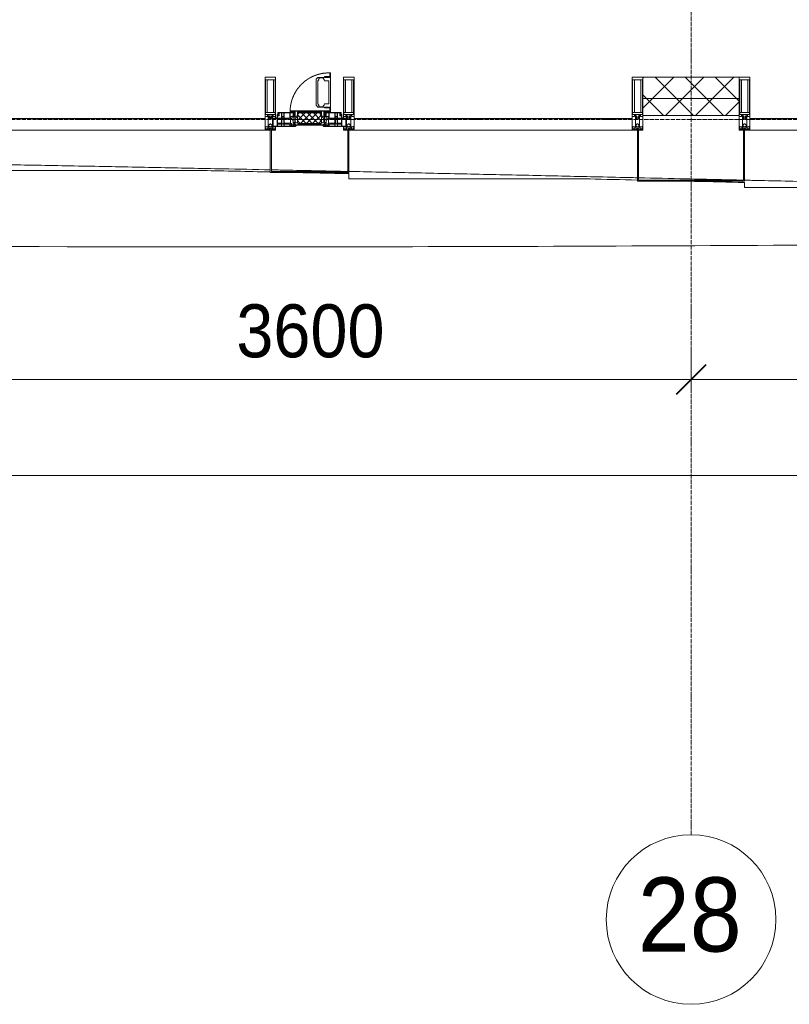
# Model space of a CAD drawing. Header units: millimetres. Extents: x 5617 to 106049, y 7718 to 209339.
# Tile 8 of 63: x 34151 to 37783, y 11226 to 15872. Entities that reach past the tile are written whole.
import ezdxf

# ---------------------------------------------------------------- set-up
doc = ezdxf.new("R2010")
doc.units = ezdxf.units.MM
for name, pattern in [('-D1-02х01', [3, 2, -1]), ('ADSK_Линия сетки', [25, 20, -2.5, 0, -2.5]), ('Линия сетки', [25, 20, -2.5, 0, -2.5])]:
    doc.linetypes.add(name, pattern=pattern)
for name, color, linetype, lineweight in [('Импосты витража', 7, 'Continuous', 18), ('Колонны', 7, 'Continuous', 18), ('Окна', 7, 'Continuous', 18), ('Оси', 7, 'Continuous', 9), ('Панели витража', 7, 'Continuous', 18), ('Размеры', 7, 'Continuous', 9), ('Размеры-100', 7, 'Continuous', 9), ('Стены разрез', 7, 'Continuous', 40), ('Стены штриховка', 7, 'Continuous', 40), ('Форма', 7, 'Continuous', 18), ('Формообразующий элемент-перекрытие', 7, 'Continuous', 18), ('Элементы узлов', 7, 'Continuous', 18)]:
    doc.layers.add(name, color=color, linetype=linetype, lineweight=lineweight)
doc.styles.add('Arial', font='arial.ttf', dxfattribs={"width": 0.9, "height": 250})
doc.styles.add('Arial_1', font='arial.ttf', dxfattribs={"width": 0.9, "height": 350})
doc.dimstyles.new('Основной_2_5_мм', dxfattribs={"dimscale": 304.8, "dimtxt": 255.06485, "dimasz": 0.463911, "dimexe": 0.492126, "dimexo": 0.492126, "dimgap": 0.098425, "dimtad": 1, "dimdec": 0, "dimdsep": 46, "dimtxsty": 'Arial', "dimblk1": 'OBLIQUE', "dimblk2": 'OBLIQUE', "dimsah": 1, "dimcen": 0.09, "dimdle": 0.492126, "dimazin": 2, "dimtfac": 1, "dimtdec": 4, "dimtix": 1, "dimtmove": 0, "dimatfit": 3, "dimfxl": 1, "dimtvp": 1, "dimtolj": 1, "dimtzin": 0, "dimlwd": 20, "dimlwe": 20, "dimarcsym": 2})
pattern_1 = [(45, (0, 0), (-70.71068, 70.71068), []), (135, (0, 0), (-70.71068, -70.71068), [])]

# ---------------------------------------------------------------- blocks, each defined once
blk = doc.blocks.new('System Panel - A_PAN_Glass-7508020-МКСС_К4_L18_61_500_')
at = {"layer": 'Панели витража', "color": 253, "lineweight": 5, "true_color": 0xaaaaaa}
for p, q in [((656.25, 55), (-656.25, 55)), ((-656.25, 55), (-656.25, 0)), ((656.25, 0), (656.25, 55)), ((-656.25, 0), (656.25, 0))]:
    blk.add_line(p, q, dxfattribs=at)
blk = doc.blocks.new('Rectangular Mullion - 50Wx250H-2623690-МКСС_К4_L18_61_500_')
at = {"layer": 'Элементы узлов', "color": 253, "lineweight": 5, "true_color": 0xaaaaaa}
for p, q in [((-25, 65.2), (-25, 250)), ((-25, 250), (0, 250)), ((-23, 237.3), (0, 237.3)), ((-23, 237.3), (-23, 73.6)), ((-14.9, 84), (-14.9, 237.3)), ((25, 250), (0, 250)), ((23, 237.3), (0, 237.3)), ((14.9, 84), (14.9, 237.3)), ((23, 237.3), (23, 73.6)), ((25, 65.2), (25, 250)), ((-14, 65.2), (-25, 65.2)), ((0, 84), (-23, 84)), ((-0.5, 73.6), (-23, 73.6)), ((-14, 71.3), (-14, 65.2)), ((-10, 71.3), (-14, 71.3)), ((-10, 53), (-10, 71.3)), ((-8.7, 53), (-10, 53)), ((-10, 53), (-10, 17)), ((-8.7, 53), (-7, 54.7)), ((-7, 65.2), (-5.9, 67.3)), ((-7, 65.2), (-7, 54.7)), ((-4.1, 67.3), (-5.9, 67.3)), ((-4.1, 67.3), (-2.9, 65.1)), ((-2.9, 65.1), (-2.9, 54.6)), ((-1.3, 53), (-2.9, 54.6)), ((0, 53), (-1.3, 53)), ((0, 84), (23, 84)), ((0, 53), (1.3, 53)), ((0.5, 73.6), (23, 73.6)), ((1.3, 53), (2.9, 54.6)), ((4.1, 67.3), (2.9, 65.1)), ((2.9, 65.1), (2.9, 54.6)), ((4.1, 67.3), (5.9, 67.3)), ((7, 65.2), (5.9, 67.3)), ((7, 65.2), (7, 54.7)), ((8.7, 53), (7, 54.7)), ((8.7, 53), (10, 53)), ((10, 71.3), (14, 71.3)), ((10, 53), (10, 71.3)), ((10, 53), (10, 17)), ((14, 71.3), (14, 65.2)), ((14, 65.2), (25, 65.2)), ((-23.8, 14.6), (-25, 14.2)), ((-25, 0), (-25, 14.2)), ((-22.3, 17), (-23.8, 17)), ((-23.8, 17), (-23.8, 14.6)), ((-22.5, 10.6), (-23.8, 14.6)), ((-22.5, 10.6), (-23.7, 9.9)), ((-23.7, 1.3), (-23.7, 9.9)), ((-23.7, 1.3), (-11.8, 1.3)), ((-23.2, 10.2), (-22.5, 8)), ((-22.5, 8), (-22.5, 4.5)), ((-21.3, 4.5), (-22.5, 4.5)), ((-22.3, 17), (-22.3, 16)), ((-22.3, 16), (-21.3, 16)), ((-19, 17.6), (-21.3, 16)), ((-21.3, 4.5), (-21.3, 6.5)), ((-21.3, 6.5), (-14.2, 6.5)), ((-18.4, 16.6), (-19, 17.6)), ((-7.4, 16.6), (-18.4, 16.6)), ((-14.2, 6.5), (-14.2, 4.5)), ((-13.2, 4.5), (-14.2, 4.5)), ((-13.2, 4.5), (-12.2, 7.2)), ((-12.7, 7.6), (-11.3, 11.4)), ((-12.7, 7.6), (-11.8, 6.9)), ((-12.2, 9), (-12.2, 14.8)), ((-12.2, 14.8), (0, 14.8)), ((-11.8, 1.3), (-11.8, 6.9)), ((-10.5, 11.2), (-11.3, 11.4)), ((-10.5, 1.5), (-10.5, 11.2)), ((-4.8, 1.5), (-10.5, 1.5)), ((-10, 17), (-7.5, 17)), ((-8.5, 23), (-1.5, 30)), ((-8.5, 18.5), (-8.5, 23)), ((-7.5, 18.5), (-8.5, 18.5)), ((-7.5, 17), (-7.5, 18.5)), ((-7.4, 18), (-7.4, 16.6)), ((-2.6, 18), (-7.4, 18)), ((0, 8), (-4.8, 8)), ((-4.8, 1.5), (-4.8, 8)), ((-2.6, 18), (-2.6, 16.8)), ((-2.6, 16.8), (0, 16.8)), ((-1.5, 30), (0, 30)), ((1.5, 30), (0, 30)), ((2.6, 16.8), (0, 16.8)), ((0, 14.8), (0, 16.8)), ((0, 14.8), (0, 16.8)), ((12.2, 14.8), (0, 14.8)), ((0, 0), (0, 8)), ((0, 8), (4.8, 8)), ((0, 0), (0, 8)), ((8.5, 23), (1.5, 30)), ((2.6, 18), (2.6, 16.8)), ((2.6, 18), (7.4, 18)), ((4.8, 1.5), (4.8, 8)), ((4.8, 1.5), (10.5, 1.5)), ((7.4, 18), (7.4, 16.6)), ((7.4, 16.6), (18.4, 16.6)), ((7.5, 18.5), (8.5, 18.5)), ((7.5, 17), (7.5, 18.5)), ((10, 17), (7.5, 17)), ((8.5, 18.5), (8.5, 23)), ((10.5, 11.2), (11.3, 11.4)), ((10.5, 1.5), (10.5, 11.2)), ((12.7, 7.6), (11.3, 11.4)), ((12.7, 7.6), (11.8, 6.9)), ((11.8, 1.3), (11.8, 6.9)), ((23.7, 1.3), (11.8, 1.3)), ((12.2, 9), (12.2, 14.8)), ((13.2, 4.5), (12.2, 7.2)), ((13.2, 4.5), (14.2, 4.5)), ((21.3, 6.5), (14.2, 6.5)), ((14.2, 6.5), (14.2, 4.5)), ((18.4, 16.6), (19, 17.6)), ((19, 17.6), (21.3, 16)), ((22.3, 16), (21.3, 16)), ((21.3, 4.5), (21.3, 6.5)), ((21.3, 4.5), (22.5, 4.5)), ((22.3, 17), (22.3, 16)), ((22.3, 17), (23.8, 17)), ((22.5, 10.6), (23.8, 14.6)), ((22.5, 10.6), (23.7, 9.9)), ((23.2, 10.2), (22.5, 8)), ((22.5, 8), (22.5, 4.5)), ((23.7, 1.3), (23.7, 9.9)), ((23.8, 17), (23.8, 14.6)), ((23.8, 14.6), (25, 14.2)), ((25, 0), (25, 14.2)), ((-25, 0), (0, 0)), ((25, 0), (0, 0))]:
    blk.add_line(p, q, dxfattribs=at)
for centre, start, end in [((-0.5, 73.1), 360, 90), ((0.5, 73.1), 90, 180)]:
    blk.add_arc(centre, 0.5, start, end, dxfattribs=at)
blk = doc.blocks.new('Rectangular Mullion - R_StandardFrame_50Wx250H-V45-МКСС_К4_L18_61_500_')
at = {"layer": 'Импосты витража', "color": 253, "lineweight": 5, "true_color": 0xaaaaaa}
for p, q in [((-25, -250), (-25, 0)), ((-25, 0), (0, 0)), ((5, 0), (25, 0)), ((25, 0), (25, -250)), ((25, -250), (-25, -250))]:
    blk.add_line(p, q, dxfattribs=at)
blk = doc.blocks.new('Rectangular Mullion - R_StandardFrame_50Wx250H-7505731-МКСС_К4_L18_61_500_')
at = {"layer": 'Импосты витража', "color": 253, "lineweight": 5, "true_color": 0xaaaaaa}
for p, q in [((-25, -250), (-25, 0)), ((-25, 0), (-5, 0)), ((0, 0), (25, 0)), ((25, 0), (25, -250)), ((25, -250), (-25, -250))]:
    blk.add_line(p, q, dxfattribs=at)
blk = doc.blocks.new('A_PAN_Створка - 383мм-V54-МКСС_К4_L18_61_500_')
at = {"layer": 'Панели витража', "lineweight": 5}
h = blk.add_hatch(dxfattribs=at)
h.set_pattern_fill('FP_8', color=256, style=0, pattern_type=2)
h.set_pattern_definition([(45, (-109750, -15350), (-14.1421356, 14.1421356), []), (135, (-109750, -15350), (-14.1421356, -14.1421356), [])])
h.paths.add_polyline_path([(-54.5, 31.8), (54.5, 31.8), (54.9, 34.1), (57.2, 36.4), (57.2, 60.8), (54.6, 63.4), (53.6, 82.7), (-54.6, 81.8), (-54.6, 63.4), (-57.2, 60.8), (-57.2, 36.4), (-54.9, 34.1)])
at = {"layer": 'Окна', "lineweight": 5}
for p, q in [((39.7, 249), (31.1, 240.4)), ((31.1, 117.6), (31.1, 240.4)), ((41.4, 234.2), (39.1, 233.8)), ((39.1, 179), (39.1, 233.8)), ((70.1, 249), (39.7, 249)), ((41.4, 234.2), (43.5, 236.3)), ((45, 244.7), (42.3, 239.8)), ((42.3, 239.8), (43.5, 236.3)), ((45.9, 246.8), (45, 244.7)), ((63.3, 246.8), (45.9, 246.8)), ((64.1, 245), (63.3, 246.8)), ((64.1, 245), (66.7, 241)), ((66.7, 241), (68.6, 239.7)), ((68.6, 239.7), (68.6, 236.4)), ((68.6, 236.4), (71.1, 233.9)), ((70.1, 252.9), (70.1, 249)), ((95.1, 252.9), (70.1, 252.9)), ((71.1, 233.9), (89.5, 233.9)), ((74.1, 248.4), (74.1, 252.9)), ((89.1, 248.4), (74.1, 248.4)), ((89.1, 252.9), (89.1, 248.4)), ((89.5, 233.9), (90.6, 232.8)), ((90.6, 125.2), (90.6, 232.8)), ((93.1, 248.4), (93.1, 252.9)), ((97.9, 248.4), (93.1, 248.4)), ((95.1, 270.5), (95.1, 252.9)), ((99.6, 270.5), (95.1, 270.5)), ((97.9, 262.4), (95.1, 262.4)), ((97.9, 262.4), (97.9, 248.4)), ((99.6, 270.5), (99.6, 87.5)), ((39.1, 179), (39.1, 124.2)), ((39.7, 109), (31.1, 117.6)), ((41.4, 123.8), (39.1, 124.2)), ((70.1, 109), (39.7, 109)), ((41.4, 123.8), (43.5, 121.7)), ((42.3, 118.2), (43.5, 121.7)), ((45, 113.3), (42.3, 118.2)), ((45.9, 111.2), (45, 113.3)), ((63.3, 111.2), (45.9, 111.2)), ((64.1, 113), (63.3, 111.2)), ((64.1, 113), (66.7, 117)), ((66.7, 117), (68.6, 118.3)), ((68.6, 121.6), (71.1, 124.1)), ((68.6, 118.3), (68.6, 121.6)), ((70.1, 105.1), (70.1, 109)), ((95.1, 105.1), (70.1, 105.1)), ((71.1, 124.1), (89.5, 124.1)), ((74.1, 109.6), (74.1, 105.1)), ((89.1, 109.6), (74.1, 109.6)), ((89.1, 105.1), (89.1, 109.6)), ((89.5, 124.1), (90.6, 125.2)), ((93.1, 109.6), (93.1, 105.1)), ((97.9, 109.6), (93.1, 109.6)), ((95.1, 87.5), (95.1, 105.1)), ((97.9, 95.6), (95.1, 95.6)), ((97.9, 95.6), (97.9, 109.6)), ((-171, 57), (-156, 57)), ((-171, 17), (-171, 57)), ((-153, 73.5), (-150, 73.5)), ((-153, 60), (-153, 73.5)), ((-150, 84), (-78, 84)), ((-150, 73.5), (-150, 84)), ((-91.5, 92), (91.5, 92)), ((-91.5, 87.5), (-91.5, 92)), ((-73.9, 87.5), (-91.5, 87.5)), ((-78, 84), (-78, 23.5)), ((-73.9, 62.5), (-73.9, 87.5)), ((-70, 62.5), (-73.9, 62.5)), ((-70, 32.1), (-70, 62.5)), ((70, 62.5), (70, 32.1)), ((73.9, 62.5), (70, 62.5)), ((73.9, 87.5), (73.9, 62.5)), ((91.5, 87.5), (73.9, 87.5)), ((78, 84), (150, 84)), ((78, 23.5), (78, 84)), ((91.5, 92), (91.5, 87.5)), ((99.6, 87.5), (95.1, 87.5)), ((150, 84), (150, 73.5)), ((150, 73.5), (153, 73.5)), ((153, 73.5), (153, 60)), ((156, 57), (171, 57)), ((171, 57), (171, 17)), ((-67.9, 17), (-171, 17)), ((-78, 23.5), (-67.9, 23.5)), ((-61.4, 23.5), (-70, 32.1)), ((-67.9, 23.5), (-64.6, 26.8)), ((-67.9, 17), (-67.9, 23.5)), ((-61.4, 23.5), (-67.9, 17)), ((-64.6, 26.8), (-61.4, 23.5)), ((61.4, 23.5), (-61.4, 23.5)), ((70, 32.1), (61.4, 23.5)), ((61.4, 23.5), (64.6, 26.8)), ((67.9, 17), (61.4, 23.5)), ((64.6, 26.8), (67.9, 23.5)), ((67.9, 23.5), (67.9, 17)), ((67.9, 23.5), (78, 23.5)), ((171, 17), (67.9, 17))]:
    blk.add_line(p, q, dxfattribs=at)
at = {"layer": 'Окна', "color": 253, "lineweight": 5, "true_color": 0xaaaaaa}
for p, q in [((-171, 55.5), (-152, 55.5)), ((-152, 20), (-152, 73.5)), ((-150.5, 69.5), (-150.5, 73.5)), ((-145, 69.5), (-150.5, 69.5)), ((-150.5, 33.6), (-150.5, 68)), ((-150.5, 68), (-143.5, 68)), ((-150.5, 56.6), (-132.4, 56.6)), ((-136.4, 52.4), (-150.5, 52.4)), ((-148.5, 82.5), (-132.4, 82.5)), ((-148.5, 81), (-148.5, 82.5)), ((-143.5, 81), (-148.5, 81)), ((-145, 69.5), (-145, 79.5)), ((-143.5, 68), (-143.5, 81)), ((-137.2, 54.8), (-135.8, 50.8)), ((-132.5, 54.8), (-137.2, 54.8)), ((-132.1, 49), (-135.8, 50.8)), ((-132.5, 53.8), (-133.4, 52)), ((-133.4, 52), (-130.1, 50.4)), ((-132.5, 53.8), (-132.5, 54.8)), ((-132.4, 56.6), (-132.4, 82.5)), ((-132.1, 49), (-132.1, 36.8)), ((-131, 82.5), (-120.8, 82.5)), ((-131, 82.5), (-131, 64.6)), ((-131, 64.6), (-120.8, 64.6)), ((-131, 56.5), (-131, 62.6)), ((-120.8, 62.6), (-131, 62.6)), ((-131, 56.5), (-120.8, 56.5)), ((-131, 55.1), (-131, 52.7)), ((-120.8, 55.1), (-131, 55.1)), ((-129.4, 51.1), (-131, 52.7)), ((-130.1, 50.4), (-129.4, 51.1)), ((-130.1, 35.3), (-130.1, 50.4)), ((-122.4, 51.1), (-120.8, 52.7)), ((-121.7, 50.4), (-122.4, 51.1)), ((-118.4, 52), (-121.7, 50.4)), ((-121.7, 35.3), (-121.7, 50.4)), ((-120.8, 82.5), (-120.8, 64.6)), ((-120.8, 56.5), (-120.8, 62.6)), ((-120.8, 55.1), (-120.8, 52.7)), ((-119.7, 49), (-115.9, 50.8)), ((-119.7, 49), (-119.7, 36.8)), ((-119.3, 82.5), (-92.5, 82.5)), ((-119.3, 56.6), (-119.3, 82.5)), ((-92.5, 56.6), (-119.3, 56.6)), ((-119.3, 54.8), (-114.6, 54.8)), ((-119.3, 53.8), (-119.3, 54.8)), ((-119.3, 53.8), (-118.4, 52)), ((-114.6, 54.8), (-115.9, 50.8)), ((-94.1, 52.5), (-115.3, 52.5)), ((-89.9, 50.9), (-94.1, 52.5)), ((-92.5, 56.6), (-92.5, 82.5)), ((-90.8, 82.5), (-79.5, 82.5)), ((-90.8, 64.6), (-90.8, 82.5)), ((-80.1, 64.6), (-90.8, 64.6)), ((-90.8, 62.7), (-90.8, 56.6)), ((-80.4, 62.7), (-90.8, 62.7)), ((-90.8, 56.6), (-85.9, 56.6)), ((-89.9, 52.2), (-88.6, 53.5)), ((-89.9, 52.2), (-89.9, 50.9)), ((-89.9, 35.1), (-89.9, 50.9)), ((-85.9, 53.5), (-88.6, 53.5)), ((-85.9, 56.6), (-85.9, 53.5)), ((-85.9, 53.5), (-78, 45.6)), ((-85, 84), (-85, 87.5)), ((-85, 87.5), (-78, 87.5)), ((-78, 84), (-85, 84)), ((-80.4, 61.1), (-80.4, 62.7)), ((-78, 61.1), (-80.4, 61.1)), ((-80.1, 66.1), (-80.1, 64.6)), ((-78, 66.1), (-80.1, 66.1)), ((-79.5, 82.5), (-79.5, 80.6)), ((-79.5, 80.6), (-78, 80.6)), ((-78, 87.5), (-78, 84)), ((-78, 66.1), (-78, 61.1)), ((78, 87.5), (78, 84)), ((85, 87.5), (78, 87.5)), ((78, 84), (85, 84)), ((79.5, 80.6), (78, 80.6)), ((78, 66.1), (78, 61.1)), ((78, 66.1), (80.1, 66.1)), ((78, 61.1), (80.4, 61.1)), ((85.9, 53.5), (78, 45.6)), ((90.8, 82.5), (79.5, 82.5)), ((79.5, 82.5), (79.5, 80.6)), ((80.1, 66.1), (80.1, 64.6)), ((80.1, 64.6), (90.8, 64.6)), ((80.4, 62.7), (90.8, 62.7)), ((80.4, 61.1), (80.4, 62.7)), ((85, 84), (85, 87.5)), ((85.9, 56.6), (85.9, 53.5)), ((90.8, 56.6), (85.9, 56.6)), ((85.9, 53.5), (88.6, 53.5)), ((89.9, 52.2), (88.6, 53.5)), ((89.9, 50.9), (94.1, 52.5)), ((89.9, 52.2), (89.9, 50.9)), ((89.9, 35.1), (89.9, 50.9)), ((90.8, 64.6), (90.8, 82.5)), ((90.8, 62.7), (90.8, 56.6)), ((119.3, 82.5), (92.5, 82.5)), ((92.5, 56.6), (92.5, 82.5)), ((92.5, 56.6), (119.3, 56.6)), ((94.1, 52.5), (115.3, 52.5)), ((114.6, 54.8), (115.9, 50.8)), ((119.3, 54.8), (114.6, 54.8)), ((119.7, 49), (115.9, 50.8)), ((119.3, 53.8), (118.4, 52)), ((118.4, 52), (121.7, 50.4)), ((119.3, 56.6), (119.3, 82.5)), ((119.3, 53.8), (119.3, 54.8)), ((119.7, 49), (119.7, 36.8)), ((120.8, 82.5), (120.8, 64.6)), ((131, 82.5), (120.8, 82.5)), ((131, 64.6), (120.8, 64.6)), ((120.8, 56.5), (120.8, 62.6)), ((120.8, 62.6), (131, 62.6)), ((131, 56.5), (120.8, 56.5)), ((120.8, 55.1), (120.8, 52.7)), ((120.8, 55.1), (131, 55.1)), ((122.4, 51.1), (120.8, 52.7)), ((121.7, 50.4), (122.4, 51.1)), ((121.7, 35.3), (121.7, 50.4)), ((129.4, 51.1), (131, 52.7)), ((130.1, 50.4), (129.4, 51.1)), ((133.4, 52), (130.1, 50.4)), ((130.1, 35.3), (130.1, 50.4)), ((131, 82.5), (131, 64.6)), ((131, 56.5), (131, 62.6)), ((131, 55.1), (131, 52.7)), ((132.1, 49), (135.8, 50.8)), ((132.1, 49), (132.1, 36.8)), ((132.4, 56.6), (132.4, 82.5)), ((148.5, 82.5), (132.4, 82.5)), ((150.5, 56.6), (132.4, 56.6)), ((132.5, 54.8), (137.2, 54.8)), ((132.5, 53.8), (132.5, 54.8)), ((132.5, 53.8), (133.4, 52)), ((137.2, 54.8), (135.8, 50.8)), ((136.4, 52.4), (150.5, 52.4)), ((143.5, 81), (148.5, 81)), ((143.5, 68), (143.5, 81)), ((150.5, 68), (143.5, 68)), ((145, 69.5), (145, 79.5)), ((145, 69.5), (150.5, 69.5)), ((148.5, 81), (148.5, 82.5)), ((150.5, 69.5), (150.5, 73.5)), ((150.5, 33.6), (150.5, 68)), ((152, 20), (152, 73.5)), ((171, 55.5), (152, 55.5)), ((-171, 18.5), (-153.5, 18.5)), ((-153.5, 18.5), (-152, 20)), ((-136.3, 33.6), (-150.5, 33.6)), ((-150.5, 29.4), (-132.4, 29.4)), ((-150.5, 17), (-150.5, 29.4)), ((-132.4, 18.6), (-150.5, 18.6)), ((-137.2, 31), (-135.8, 35)), ((-132.5, 31), (-137.2, 31)), ((-132.1, 36.8), (-135.8, 35)), ((-133.4, 33.7), (-130.1, 35.3)), ((-132.5, 31.9), (-133.4, 33.7)), ((-132.5, 31.9), (-132.5, 31)), ((-132.4, 29.4), (-132.4, 18.6)), ((-129.4, 34.6), (-131, 33)), ((-131, 30.9), (-131, 33)), ((-120.8, 30.9), (-131, 30.9)), ((-131, 29.5), (-120.8, 29.5)), ((-131, 18.2), (-131, 29.5)), ((-120.8, 18.2), (-131, 18.2)), ((-130.1, 35.3), (-129.4, 34.6)), ((-121.7, 35.3), (-122.4, 34.6)), ((-122.4, 34.6), (-120.8, 33)), ((-118.4, 33.7), (-121.7, 35.3)), ((-120.8, 30.9), (-120.8, 33)), ((-120.8, 18.2), (-120.8, 29.5)), ((-119.7, 36.8), (-115.9, 35)), ((-119.3, 31.9), (-118.4, 33.7)), ((-119.3, 31.9), (-119.3, 31)), ((-119.3, 31), (-114.6, 31)), ((-92.5, 29.4), (-119.3, 29.4)), ((-119.3, 29.4), (-119.3, 18.6)), ((-119.3, 18.6), (-92.5, 18.6)), ((-114.6, 31), (-115.9, 35)), ((-94.1, 33.5), (-115.4, 33.5)), ((-89.9, 35.1), (-94.1, 33.5)), ((-92.5, 18.6), (-92.5, 29.4)), ((-90.8, 18.5), (-90.8, 29.4)), ((-90.8, 29.4), (-85.9, 29.4)), ((-87.3, 18.5), (-90.8, 18.5)), ((-89.9, 32.5), (-89.9, 35.1)), ((-85.9, 32.5), (-89.9, 32.5)), ((-87.3, 21.9), (-85.9, 21.9)), ((-87.3, 20.4), (-87.3, 21.9)), ((-87.3, 20.4), (-87.3, 18.5)), ((-84.8, 20.4), (-87.3, 20.4)), ((-85.9, 29.4), (-85.9, 32.5)), ((-85.9, 21.9), (-85.9, 29.4)), ((-85.9, 18.2), (-85.9, 20.4)), ((-75.9, 18.2), (-85.9, 18.2)), ((-83.4, 20.4), (-84.8, 20.4)), ((-70, 33.8), (-83.4, 20.4)), ((-78, 45.6), (-78, 36.8)), ((-78, 36.8), (-70, 36.8)), ((-75.9, 23.5), (-73, 23.5)), ((-75.9, 21.5), (-75.9, 23.5)), ((-75.9, 21.5), (-75.9, 18.2)), ((-74.9, 21.5), (-75.9, 21.5)), ((-74.9, 17.9), (-74.9, 21.5)), ((-68.9, 17.9), (-74.9, 17.9)), ((-67.2, 29.3), (-73, 23.5)), ((-70, 36.8), (-70, 33.8)), ((-68.9, 21.5), (-68.9, 17.9)), ((-67.9, 21.5), (-68.9, 21.5)), ((-67.9, 23.5), (-64.6, 26.8)), ((-67.9, 21.5), (-67.9, 23.5)), ((-64.6, 26.8), (-67.2, 29.3)), ((64.6, 26.8), (67.2, 29.3)), ((67.9, 23.5), (64.6, 26.8)), ((67.2, 29.3), (73, 23.5)), ((67.9, 21.5), (67.9, 23.5)), ((67.9, 21.5), (68.9, 21.5)), ((68.9, 21.5), (68.9, 17.9)), ((68.9, 17.9), (74.9, 17.9)), ((70, 36.8), (70, 33.8)), ((78, 36.8), (70, 36.8)), ((70, 33.8), (83.4, 20.4)), ((75.9, 23.5), (73, 23.5)), ((74.9, 21.5), (75.9, 21.5)), ((74.9, 17.9), (74.9, 21.5)), ((75.9, 21.5), (75.9, 23.5)), ((75.9, 21.5), (75.9, 18.2)), ((75.9, 18.2), (85.9, 18.2)), ((78, 45.6), (78, 36.8)), ((83.4, 20.4), (84.8, 20.4)), ((84.8, 20.4), (87.3, 20.4)), ((85.9, 32.5), (89.9, 32.5)), ((85.9, 29.4), (85.9, 32.5)), ((85.9, 21.9), (85.9, 29.4)), ((90.8, 29.4), (85.9, 29.4)), ((87.3, 21.9), (85.9, 21.9)), ((85.9, 18.2), (85.9, 20.4)), ((87.3, 20.4), (87.3, 21.9)), ((87.3, 20.4), (87.3, 18.5)), ((87.3, 18.5), (90.8, 18.5)), ((89.9, 35.1), (94.1, 33.5)), ((89.9, 32.5), (89.9, 35.1)), ((90.8, 18.5), (90.8, 29.4)), ((92.5, 18.6), (92.5, 29.4)), ((92.5, 29.4), (119.3, 29.4)), ((119.3, 18.6), (92.5, 18.6)), ((94.1, 33.5), (115.4, 33.5)), ((114.6, 31), (115.9, 35)), ((119.3, 31), (114.6, 31)), ((119.7, 36.8), (115.9, 35)), ((118.4, 33.7), (121.7, 35.3)), ((119.3, 31.9), (118.4, 33.7)), ((119.3, 31.9), (119.3, 31)), ((119.3, 29.4), (119.3, 18.6)), ((122.4, 34.6), (120.8, 33)), ((120.8, 30.9), (120.8, 33)), ((120.8, 30.9), (131, 30.9)), ((120.8, 18.2), (120.8, 29.5)), ((131, 29.5), (120.8, 29.5)), ((120.8, 18.2), (131, 18.2)), ((121.7, 35.3), (122.4, 34.6)), ((130.1, 35.3), (129.4, 34.6)), ((129.4, 34.6), (131, 33)), ((133.4, 33.7), (130.1, 35.3)), ((131, 30.9), (131, 33)), ((131, 18.2), (131, 29.5)), ((132.1, 36.8), (135.8, 35)), ((150.5, 29.4), (132.4, 29.4)), ((132.4, 29.4), (132.4, 18.6)), ((132.4, 18.6), (150.5, 18.6)), ((132.5, 31.9), (133.4, 33.7)), ((132.5, 31.9), (132.5, 31)), ((132.5, 31), (137.2, 31)), ((137.2, 31), (135.8, 35)), ((136.3, 33.6), (150.5, 33.6)), ((150.5, 17), (150.5, 29.4)), ((153.5, 18.5), (152, 20)), ((171, 18.5), (153.5, 18.5))]:
    blk.add_line(p, q, dxfattribs=at)
at = {"layer": 'Окна', "linetype": '-D1-02х01', "lineweight": 5}
blk.add_arc((91.4, 87.5), 183, 88.8555, 178.5909, dxfattribs=at)
at = {"layer": 'Окна', "lineweight": 5}
for centre, start, end in [((-156, 60), 270, 360), ((156, 60), 180, 270)]:
    blk.add_arc(centre, 3, start, end, dxfattribs=at)
at = {"layer": 'Элементы узлов', "color": 253, "lineweight": 5, "true_color": 0xaaaaaa}
for p, q in [((-91.5, 92), (-91.5, 87.5)), ((-91.5, 92), (91.5, 92)), ((-91.5, 87.5), (-73.9, 87.5)), ((-83.4, 90.3), (-69.4, 90.3)), ((-83.4, 90.3), (-83.4, 87.5)), ((-73.9, 87.5), (-73.9, 62.5)), ((-69.4, 85.5), (-73.9, 85.5)), ((-73.9, 81.5), (-69.4, 81.5)), ((-69.4, 66.5), (-73.9, 66.5)), ((-73.9, 62.5), (-70, 62.5)), ((-70, 62.5), (-70, 32.1)), ((-69.4, 90.3), (-69.4, 85.5)), ((-69.4, 81.5), (-69.4, 66.5)), ((-67.9, 89.3), (-66.9, 90.3)), ((-67.9, 62.5), (-67.9, 89.3)), ((-61.7, 62.5), (-67.9, 62.5)), ((-66, 56.5), (-67.8, 55.7)), ((-67.8, 55.7), (-67.8, 38.3)), ((-66.9, 90.3), (-57.4, 90.3)), ((-66, 56.5), (-62, 59.1)), ((-62, 59.1), (-60.7, 61)), ((-60.1, 67.7), (-61.7, 64.9)), ((-61.7, 64.9), (-61.7, 62.5)), ((-60.7, 61), (-57.4, 61)), ((-56.4, 67.7), (-60.1, 67.7)), ((-57.4, 90.3), (-56.4, 89.4)), ((-57.4, 61), (-54.9, 63.5)), ((-54.6, 63.4), (-57.2, 60.8)), ((-57.2, 60.8), (-57.2, 36.4)), ((-56.4, 89.4), (-56.4, 67.7)), ((-53.9, 90.3), (-54.9, 89.3)), ((-54.9, 89.3), (-54.9, 85.6)), ((-54.9, 85.6), (-53.9, 84.6)), ((-54.9, 81.9), (-53.8, 83)), ((-54.9, 63.5), (-54.9, 81.9)), ((-53.6, 82.7), (-54.6, 81.8)), ((-54.6, 81.8), (-54.6, 63.4)), ((53.9, 90.3), (-53.9, 90.3)), ((-53.9, 84.6), (53.9, 84.6)), ((53.8, 83), (-53.8, 83)), ((53.6, 82.7), (-53.6, 82.7)), ((54.6, 81.8), (53.6, 82.7)), ((54.9, 81.9), (53.8, 83)), ((53.9, 90.3), (54.9, 89.3)), ((54.9, 85.6), (53.9, 84.6)), ((54.6, 63.4), (54.6, 81.8)), ((57.2, 60.8), (54.6, 63.4)), ((54.9, 89.3), (54.9, 85.6)), ((54.9, 63.5), (54.9, 81.9)), ((57.4, 61), (54.9, 63.5)), ((57.4, 90.3), (56.4, 89.4)), ((56.4, 89.4), (56.4, 67.7)), ((56.4, 67.7), (60.1, 67.7)), ((57.2, 36.4), (57.2, 60.8)), ((66.9, 90.3), (57.4, 90.3)), ((60.7, 61), (57.4, 61)), ((60.1, 67.7), (61.7, 64.9)), ((62, 59.1), (60.7, 61)), ((61.7, 64.9), (61.7, 62.5)), ((61.7, 62.5), (67.9, 62.5)), ((66, 56.5), (62, 59.1)), ((66, 56.5), (67.8, 55.7)), ((67.9, 89.3), (66.9, 90.3)), ((67.8, 55.7), (67.8, 38.3)), ((67.9, 62.5), (67.9, 89.3)), ((69.4, 90.3), (69.4, 85.5)), ((83.4, 90.3), (69.4, 90.3)), ((69.4, 85.5), (73.9, 85.5)), ((69.4, 81.5), (69.4, 66.5)), ((73.9, 81.5), (69.4, 81.5)), ((69.4, 66.5), (73.9, 66.5)), ((70, 62.5), (70, 32.1)), ((73.9, 62.5), (70, 62.5)), ((91.5, 87.5), (73.9, 87.5)), ((73.9, 87.5), (73.9, 62.5)), ((83.4, 90.3), (83.4, 87.5)), ((91.5, 92), (91.5, 87.5)), ((-70, 32.1), (-61.4, 23.5)), ((-67.8, 38.3), (-65.7, 37.4)), ((-65.7, 37.4), (-60.8, 34.7)), ((61.4, 23.5), (-61.4, 23.5)), ((-60.8, 34.7), (-57.3, 35.9)), ((-55.2, 33.8), (-57.3, 35.9)), ((-57.2, 36.4), (-54.9, 34.1)), ((-55.2, 33.8), (-54.8, 31.5)), ((-54.9, 34.1), (-54.5, 31.8)), ((-53.9, 30.5), (-54.9, 29.5)), ((-54.9, 29.5), (-54.9, 25.8)), ((-54.9, 25.8), (-53.9, 24.8)), ((0, 31.5), (-54.8, 31.5)), ((-54.5, 31.8), (54.5, 31.8)), ((53.9, 30.5), (-53.9, 30.5)), ((-53.9, 24.8), (53.9, 24.8)), ((0, 31.5), (54.8, 31.5)), ((53.9, 30.5), (54.9, 29.5)), ((54.9, 25.8), (53.9, 24.8)), ((54.5, 31.8), (54.9, 34.1)), ((55.2, 33.8), (54.8, 31.5)), ((54.9, 34.1), (57.2, 36.4)), ((54.9, 29.5), (54.9, 25.8)), ((55.2, 33.8), (57.3, 35.9)), ((60.8, 34.7), (57.3, 35.9)), ((65.7, 37.4), (60.8, 34.7)), ((70, 32.1), (61.4, 23.5)), ((67.8, 38.3), (65.7, 37.4))]:
    blk.add_line(p, q, dxfattribs=at)
blk = doc.blocks.new('Rectangular Mullion - R_StandardFrame_50Wx250H-V50-МКСС_К4_L18_61_500_')
at = {"layer": 'Импосты витража', "color": 253, "lineweight": 5, "true_color": 0xaaaaaa}
for p, q in [((-25, -250), (-25, 0)), ((-25, 0), (0, 0)), ((5, 0), (25, 0)), ((25, 0), (25, -17)), ((25, -57), (25, -250)), ((25, -250), (-25, -250))]:
    blk.add_line(p, q, dxfattribs=at)
blk = doc.blocks.new('Rectangular Mullion - R_StandardFrame_50Wx250H-V51-МКСС_К4_L18_61_500_')
at = {"layer": 'Импосты витража', "color": 253, "lineweight": 5, "true_color": 0xaaaaaa}
for p, q in [((-25, -17), (-25, 0)), ((-25, 0), (-5, 0)), ((0, 0), (25, 0)), ((25, 0), (25, -250)), ((-25, -250), (-25, -57)), ((25, -250), (-25, -250))]:
    blk.add_line(p, q, dxfattribs=at)
blk = doc.blocks.new('A_SLK_PAN_Type1 - Прямой тип панели-6537765-МКСС_К4_L18_61_500_')
at = {"layer": 'Колонны', "lineweight": 5}
for p, q in [((-252.5, 240), (252.5, 240)), ((-252.5, 0), (-252.5, 240)), ((-247.5, 235), (-247.5, 0)), ((247.5, 235), (-247.5, 235)), ((247.5, 0), (247.5, 235)), ((252.5, 240), (252.5, 0)), ((-247.5, 0), (-252.5, 0)), ((252.5, 0), (247.5, 0))]:
    blk.add_line(p, q, dxfattribs=at)
blk = doc.blocks.new('A_SLK_PAN_Type1 - Прямой тип панели Ф-1_1-7502785-МКСС_К4_L18_61_500_')
at = {"layer": 'Колонны', "lineweight": 5}
for p, q in [((-185, 200), (185, 200)), ((-185, 0), (-185, 200)), ((-180, 195), (-180, 0)), ((180, 195), (-180, 195)), ((180, 0), (180, 195)), ((185, 200), (185, 0)), ((-180, 0), (-185, 0)), ((185, 0), (180, 0))]:
    blk.add_line(p, q, dxfattribs=at)
blk = doc.blocks.new('A_OGR_PAN_Отлив - A_OGR_PAN_Отлив-6121307-МКСС_К4_L18_61_500_')
at = {"layer": 'Колонны', "color": 253, "lineweight": 5, "true_color": 0xaaaaaa}
for q in [(-681.2, -246.4), (354.1, -270)]:
    blk.add_line((-681.2, -270), q, dxfattribs=at)
blk = doc.blocks.new('A_OGR_PAN_Отлив - A_OGR_PAN_Отлив-6121293-МКСС_К4_L18_61_500_')
at = {"layer": 'Колонны', "color": 253, "lineweight": 5, "true_color": 0xaaaaaa}
for q in [(-681.2, -204.9), (457.9, -230)]:
    blk.add_line((-681.2, -230), q, dxfattribs=at)
blk = doc.blocks.new('A_OGR_PAN_Отлив - A_OGR_PAN_Отлив-6121270-МКСС_К4_L18_61_500_')
at = {"layer": 'Колонны', "color": 253, "lineweight": 5, "true_color": 0xaaaaaa}
for q in [(-681.2, -169.4), (353.8, -190)]:
    blk.add_line((-681.2, -190), q, dxfattribs=at)
blk = doc.blocks.new('135_SLK_K4_AR_FCD_rvt-1-МКСС_К4_L18_61_500_')
at = {"layer": 'Стены разрез', "lineweight": 5, "true_color": 0xaaaaaa}
h = blk.add_hatch(dxfattribs=at)
h.set_pattern_fill('FP_4', color=253, style=0, pattern_type=2)
h.set_pattern_definition(pattern_1)
h.paths.add_polyline_path([(111777.5, 15500), (111777.5, 15600), (111322.5, 15600), (111322.5, 15500), (111537, 15500)])
h = blk.add_hatch(dxfattribs=at)
h.set_pattern_fill('FP_4', color=253, style=0, pattern_type=2)
h.set_pattern_definition(pattern_1)
h.paths.add_polyline_path([(111322.5, 15420), (111777.5, 15420), (111777.5, 15500), (111322.5, 15500)])
at = {"layer": 'Стены разрез', "color": 253, "lineweight": 9, "true_color": 0xaaaaaa}
for p, q in [((111777.5, 15600), (111322.5, 15600)), ((111322.5, 15600), (111322.5, 15420)), ((111777.5, 15420), (111777.5, 15600)), ((111322.5, 15420), (111777.5, 15420))]:
    blk.add_line(p, q, dxfattribs=at)
at = {"layer": 'Стены штриховка', "color": 253, "lineweight": 9, "true_color": 0xaaaaaa}
blk.add_line((111777.5, 15500), (111322.5, 15500), dxfattribs=at)
at = {"layer": 'Форма', "color": 253, "lineweight": 9, "true_color": 0xaaaaaa}
for points, knots in [([(108175.7, 15190.1), (108200.4, 15189.7), (108277.1, 15188.3), (108457.8, 15185), (108717.7, 15180.2), (108977.5, 15175.1), (109185.5, 15171), (109364.1, 15167.4), (109490.6, 15164.8), (109565.1, 15163.3)], [-0.8820876, -0.8820876, -0.8820876, -0.8820876, -0.87980769, -0.875, -0.86538462, -0.85576923, -0.85096154, -0.84615385, -0.83926981, -0.83926981, -0.83926981, -0.83926981]), ([(109569.9, 15163.2), (109597.9, 15162.6), (109718, 15160.2), (109838, 15157.6), (109930.1, 15155.7)], [-0.83912208, -0.83912208, -0.83912208, -0.83912208, -0.83653846, -0.8280202, -0.8280202, -0.8280202, -0.8280202]), ([(109935.1, 15155.6), (109945.3, 15155.4), (110059.4, 15153), (110225.5, 15149.4), (110433.5, 15144.9), (110589.6, 15141.5), (110745.7, 15138.1), (110953.7, 15133.5), (111137.6, 15129.4), (111269.5, 15126.4), (111297.5, 15125.8)], [-0.82786645, -0.82786645, -0.82786645, -0.82786645, -0.82692308, -0.81730769, -0.8125, -0.80769231, -0.80288462, -0.79807692, -0.78846154, -0.78587366, -0.78587366, -0.78587366, -0.78587366]), ([(111302.3, 15125.7), (111376.7, 15124), (111503, 15121.2), (111660.8, 15117.6), (111744.2, 15115.7), (111775.6, 15115)], [-0.78572649, -0.78572649, -0.78572649, -0.78572649, -0.77884615, -0.77403846, -0.77113815, -0.77113815, -0.77113815, -0.77113815]), ([(111802.5, 15114.4), (111814.2, 15114.1), (111929.9, 15111.5), (112149.6, 15106.5), (112461.5, 15099.4), (112773.3, 15092.3), (113007.9, 15086.9), (113138.5, 15084), (113165, 15083.4)], [-0.77030912, -0.77030912, -0.77030912, -0.77030912, -0.76923077, -0.75961538, -0.75, -0.74038462, -0.73076923, -0.72831531, -0.72831531, -0.72831531, -0.72831531])]:
    blk.add_open_spline(points, degree=3, knots=knots, dxfattribs=at)
at = {"layer": 'Форма', "color": 253, "lineweight": 5, "true_color": 0xaaaaaa}
blk.add_open_spline([(101491, 14865.2), (104196.9, 14823.9), (108527.9, 14782.2), (112953.9, 14812.1), (114532.5, 14829.3)], degree=3, knots=[41.449323, 41.449323, 41.449323, 41.449323, 55.669869, 63.619854, 63.619854, 63.619854, 63.619854], dxfattribs=at)
at = {"layer": 'Формообразующий элемент-перекрытие', "color": 253, "lineweight": 5, "true_color": 0xaaaaaa}
for points, knots in [([(109565, 15153.1), (109557.4, 15153.3), (109445, 15155.7), (109332.5, 15158.1), (109227.6, 15160.2)], [0.82623332, 0.82623332, 0.82623332, 0.82623332, 0.82692308, 0.83647113, 0.83647113, 0.83647113, 0.83647113]), ([(109935, 15145.2), (109909.7, 15145.7), (109831.6, 15147.4), (109753.5, 15149.1), (109700.7, 15150.2)], [0.815006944, 0.815006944, 0.815006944, 0.815006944, 0.817307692, 0.822116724, 0.822116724, 0.822116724, 0.822116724])]:
    blk.add_open_spline(points, degree=3, knots=knots, dxfattribs=at)
for points in [[(111297.5, 15115), (111221.5, 15116.7), (111145.5, 15118.4), (111069.5, 15120.1)], [(111537, 15109.5), (111530, 15109.7), (111523, 15109.8), (111515.9, 15110)], [(111802.5, 15103.5), (111723.9, 15105.3), (111645.3, 15107.1), (111566.7, 15108.9)]]:
    blk.add_open_spline(points, degree=3, dxfattribs=at)
at = {"layer": 'Импосты витража', "color": 253, "lineweight": 5, "true_color": 0xaaaaaa}
for p in [(109565, 15350), (109935, 15350), (111297.5, 15350), (111802.5, 15350)]:
    blk.add_blockref('Rectangular Mullion - 50Wx250H-2623690-МКСС_К4_L18_61_500_', p, dxfattribs=at)
at = {"layer": 'Импосты витража', "color": 253, "lineweight": 5, "true_color": 0xaaaaaa, "extrusion": (0, 0, -1), "rotation": 180}
for name, p in [('Rectangular Mullion - R_StandardFrame_50Wx250H-V50-МКСС_К4_L18_61_500_', (-109565, 15350)), ('Rectangular Mullion - R_StandardFrame_50Wx250H-V51-МКСС_К4_L18_61_500_', (-109935, 15350)), ('Rectangular Mullion - R_StandardFrame_50Wx250H-V45-МКСС_К4_L18_61_500_', (-111297.5, 15350)), ('Rectangular Mullion - R_StandardFrame_50Wx250H-7505731-МКСС_К4_L18_61_500_', (-111802.5, 15350))]:
    blk.add_blockref(name, p, dxfattribs=at)
at = {"layer": 'Колонны', "color": 253, "lineweight": 5, "true_color": 0xaaaaaa, "rotation": 180}
for name, p in [('A_SLK_PAN_Type1 - Прямой тип панели Ф-1_1-7502785-МКСС_К4_L18_61_500_', (109750, 15350)), ('A_SLK_PAN_Type1 - Прямой тип панели-6537765-МКСС_К4_L18_61_500_', (111550, 15350))]:
    blk.add_blockref(name, p, dxfattribs=at)
at = {"layer": 'Колонны', "color": 253, "lineweight": 5, "true_color": 0xaaaaaa}
for name, p in [('A_OGR_PAN_Отлив - A_OGR_PAN_Отлив-6121270-МКСС_К4_L18_61_500_', (108883.8, 15350)), ('A_OGR_PAN_Отлив - A_OGR_PAN_Отлив-6121293-МКСС_К4_L18_61_500_', (110616.3, 15350)), ('A_OGR_PAN_Отлив - A_OGR_PAN_Отлив-6121307-МКСС_К4_L18_61_500_', (112483.8, 15350))]:
    blk.add_blockref(name, p, dxfattribs=at)
at = {"layer": 'Панели витража', "color": 253, "lineweight": 5, "true_color": 0xaaaaaa}
for name, p in [('A_PAN_Створка - 383мм-V54-МКСС_К4_L18_61_500_', (109750, 15350)), ('System Panel - A_PAN_Glass-7508020-МКСС_К4_L18_61_500_', (108883.8, 15350)), ('System Panel - A_PAN_Glass-7508020-МКСС_К4_L18_61_500_', (110616.3, 15350)), ('System Panel - A_PAN_Glass-7508020-МКСС_К4_L18_61_500_', (112483.8, 15350))]:
    blk.add_blockref(name, p, dxfattribs=at)
blk = doc.blocks.new('Ось сетки - Круг_Ø8 мм-6577-МКСС_К4_L18_61_500_')
at = {"layer": 'Оси', "lineweight": 20}
for start, end in [(360, 180), (180, 360)]:
    blk.add_arc((0, 0), 4, start, end, dxfattribs=at)
blk = doc.blocks.new('DIMBLOCK3-МКСС_К4_L18_61_500_')
at = {"layer": 'Размеры-100', "lineweight": 20, "transparency": 16777216}
for p, q in [((33719, 14173.9), (33719, 14323.9)), ((37319, 14173.9), (37319, 14323.9)), ((33719, 14173.9), (37319, 14173.9)), ((33719, 14173.9), (33719, 14123.9)), ((37319, 14173.9), (37319, 14123.9))]:
    blk.add_line(p, q, dxfattribs=at)
at = {"layer": 'Размеры-100', "lineweight": 40, "transparency": 16777216}
for p, q in [((33719, 14173.9), (33789.7, 14244.6)), ((37319, 14173.9), (37389.7, 14244.6)), ((33719, 14173.9), (33648.3, 14103.2)), ((37319, 14173.9), (37248.3, 14103.2))]:
    blk.add_line(p, q, dxfattribs=at)
at = {"layer": 'Размеры-100', "color": 0, "lineweight": 20, "transparency": 16777216, "insert": (35173.6, 14528.5), "char_height": 250, "width": 828.765, "attachment_point": 1, "line_spacing_factor": 0.941778, "style": 'Arial'}
blk.add_mtext('3600', dxfattribs=at)
blk = doc.blocks.new('_Oblique')
at = {"color": 0, "linetype": 'ByBlock', "lineweight": -2}
blk.add_line((-0.5, -0.5), (0.5, 0.5), dxfattribs=at)
blk = doc.blocks.new('DIMBLOCK4-МКСС_К4_L18_61_500_')
at = {"layer": 'Размеры-100', "lineweight": 20, "transparency": 16777216}
for p, q in [((37319, 14173.9), (37319, 14323.9)), ((40919, 14173.9), (40919, 14323.9)), ((37319, 14173.9), (40919, 14173.9)), ((37319, 14173.9), (37319, 14123.9)), ((40919, 14173.9), (40919, 14123.9))]:
    blk.add_line(p, q, dxfattribs=at)
at = {"layer": 'Размеры-100', "lineweight": 40, "transparency": 16777216}
for p, q in [((37319, 14173.9), (37389.7, 14244.6)), ((40919, 14173.9), (40989.7, 14244.6)), ((37319, 14173.9), (37248.3, 14103.2)), ((40919, 14173.9), (40848.3, 14103.2))]:
    blk.add_line(p, q, dxfattribs=at)
at = {"layer": 'Размеры-100', "color": 0, "lineweight": 20, "transparency": 16777216, "insert": (38773.6, 14528.5), "char_height": 250, "width": 828.765, "attachment_point": 1, "line_spacing_factor": 0.941778, "style": 'Arial'}
blk.add_mtext('3600', dxfattribs=at)
blk = doc.blocks.new('DIMBLOCK14-МКСС_К4_L18_61_500_')
at = {"layer": 'Размеры-100', "lineweight": 20, "transparency": 16777216}
for p, q in [((29019, 13720.9), (29019, 13870.9)), ((62519, 13720.9), (62519, 13870.9)), ((28869, 13720.9), (62669, 13720.9)), ((29019, 13720.9), (29019, 13670.9)), ((62519, 13720.9), (62519, 13670.9))]:
    blk.add_line(p, q, dxfattribs=at)
at = {"layer": 'Размеры-100', "lineweight": 40, "transparency": 16777216}
for p, q in [((29019, 13720.9), (29089.7, 13791.6)), ((62519, 13720.9), (62589.7, 13791.6)), ((29019, 13720.9), (28948.3, 13650.2)), ((62519, 13720.9), (62448.3, 13650.2))]:
    blk.add_line(p, q, dxfattribs=at)
at = {"layer": 'Размеры-100', "color": 0, "lineweight": 20, "transparency": 16777216, "insert": (45337.3, 14075.5), "char_height": 250, "width": 1035.956, "attachment_point": 1, "line_spacing_factor": 0.941778, "style": 'Arial'}
blk.add_mtext('33500', dxfattribs=at)

msp = doc.modelspace()

# ---------------------------------------------------------------- linework, layer by layer
at = {"layer": 'Оси', "linetype": 'Линия сетки'}
msp.add_line((37319, 12025.7), (37319, 33150), dxfattribs=at)
at = {"layer": 'Оси', "linetype": 'ADSK_Линия сетки'}
msp.add_line((62569, 15400), (24700.4, 15400), dxfattribs=at)

# ---------------------------------------------------------------- block references
at = {"lineweight": 5}
msp.add_blockref('135_SLK_K4_AR_FCD_rvt-1-МКСС_К4_L18_61_500_', (-74231, 0), dxfattribs=at)
at = {"layer": 'Оси', "lineweight": 20, "xscale": 99.99999999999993, "yscale": 99.99999999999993, "zscale": 99.99999999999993}
msp.add_blockref('Ось сетки - Круг_Ø8 мм-6577-МКСС_К4_L18_61_500_', (37319, 11625.7), dxfattribs=at)

# ---------------------------------------------------------------- texts
at = {"layer": 'Оси', "insert": (37068.4, 11824.7), "char_height": 350, "width": 606.076, "attachment_point": 1, "style": 'Arial_1'}
msp.add_mtext('28', dxfattribs=at)

# ---------------------------------------------------------------- dimensions: what is measured, and where the dimension line sits
at = {"layer": 'Размеры', "lineweight": 20}
for base, p1, p2, override, picture, middle in [((37319, 14173.9), (33719, 14273.9), (37319, 14273.9), {"dimpost": '<>', "dimfxl": 3600}, 'DIMBLOCK3-МКСС_К4_L18_61_500_', (35519, 14331.6)), ((40919, 14173.9), (37319, 14273.9), (40919, 14273.9), {"dimpost": '<>', "dimfxl": 3600}, 'DIMBLOCK4-МКСС_К4_L18_61_500_', (39119, 14331.6)), ((62519, 13720.9), (29019, 13820.9), (62519, 13820.9), {"dimpost": '<>', "dimfxl": 33500}, 'DIMBLOCK14-МКСС_К4_L18_61_500_', (45769, 13878.6))]:
    dim = msp.add_linear_dim(base=base, p1=p1, p2=p2, dimstyle='Основной_2_5_мм', override=override, dxfattribs=at)
    dim.commit()
    dim.dimension.update_dxf_attribs({"geometry": picture, "text_midpoint": middle})

doc.saveas('drawing.dxf')
